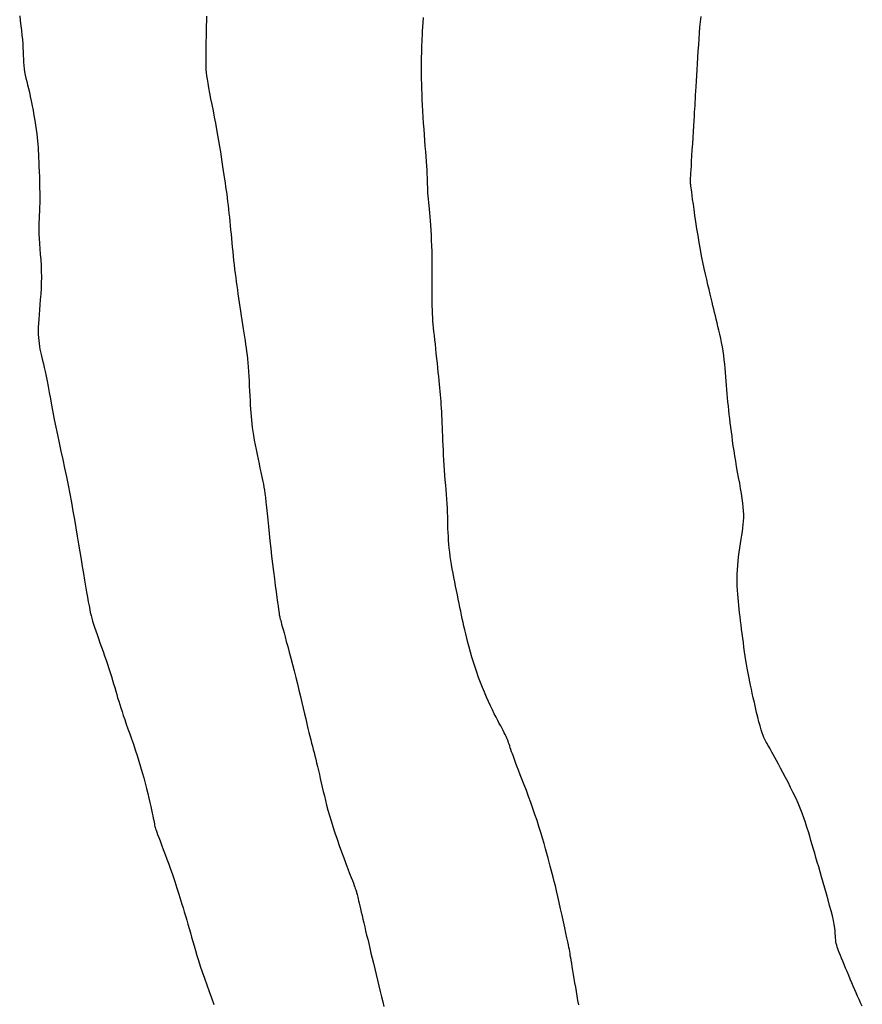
# Model space of a CAD drawing. Header units: millimetres. Extents: x 32690613 to 32693367, y 5343692 to 5344708.
# Tile 32 of 256: x 32692253 to 32692265, y 5343828 to 5343842. Entities that reach past the tile are written whole.
import ezdxf

# ---------------------------------------------------------------- set-up
doc = ezdxf.new("R2010")
doc.units = ezdxf.units.MM
doc.header["$LTSCALE"] = 20
for name, color, linetype in [('02-DGM_HL_495.00', 142, 'Continuous'), ('02-DGM_HL_495.50', 152, 'Continuous'), ('02-DGM_HL_496.00', 162, 'Continuous'), ('02-DGM_HL_496.50', 172, 'Continuous')]:
    doc.layers.add(name, color=color, linetype=linetype)

msp = doc.modelspace()

# ---------------------------------------------------------------- linework, layer by layer
at = {"layer": '02-DGM_HL_495.00', "elevation": 495, "flags": 128}
msp.add_lwpolyline([(32692264.792, 5343827.624), (32692264.768, 5343827.672), (32692264.746, 5343827.719), (32692264.725, 5343827.765), (32692264.704, 5343827.812), (32692264.684, 5343827.859), (32692264.663, 5343827.909), (32692264.642, 5343827.96), (32692264.619, 5343828.013), (32692264.597, 5343828.066), (32692264.575, 5343828.119), (32692264.553, 5343828.171), (32692264.532, 5343828.221), (32692264.512, 5343828.268), (32692264.494, 5343828.312), (32692264.478, 5343828.35), (32692264.463, 5343828.385), (32692264.451, 5343828.417), (32692264.44, 5343828.445), (32692264.431, 5343828.472), (32692264.424, 5343828.498), (32692264.418, 5343828.523), (32692264.413, 5343828.548), (32692264.411, 5343828.573), (32692264.409, 5343828.601), (32692264.407, 5343828.631), (32692264.404, 5343828.664), (32692264.401, 5343828.702), (32692264.395, 5343828.746), (32692264.387, 5343828.797), (32692264.376, 5343828.854), (32692264.362, 5343828.921), (32692264.344, 5343828.993), (32692264.323, 5343829.072), (32692264.301, 5343829.153), (32692264.278, 5343829.237), (32692264.254, 5343829.32), (32692264.23, 5343829.403), (32692264.207, 5343829.482), (32692264.185, 5343829.556), (32692264.165, 5343829.627), (32692264.145, 5343829.694), (32692264.126, 5343829.759), (32692264.108, 5343829.822), (32692264.09, 5343829.883), (32692264.072, 5343829.944), (32692264.054, 5343830.006), (32692264.036, 5343830.068), (32692264.017, 5343830.132), (32692263.997, 5343830.196), (32692263.976, 5343830.263), (32692263.953, 5343830.33), (32692263.927, 5343830.4), (32692263.9, 5343830.471), (32692263.869, 5343830.543), (32692263.836, 5343830.618), (32692263.8, 5343830.693), (32692263.762, 5343830.769), (32692263.725, 5343830.843), (32692263.687, 5343830.914), (32692263.651, 5343830.982), (32692263.616, 5343831.046), (32692263.585, 5343831.104), (32692263.557, 5343831.156), (32692263.533, 5343831.201), (32692263.512, 5343831.241), (32692263.493, 5343831.276), (32692263.476, 5343831.307), (32692263.462, 5343831.334), (32692263.448, 5343831.358), (32692263.436, 5343831.379), (32692263.424, 5343831.399), (32692263.412, 5343831.418), (32692263.401, 5343831.438), (32692263.389, 5343831.46), (32692263.377, 5343831.486), (32692263.365, 5343831.517), (32692263.352, 5343831.554), (32692263.337, 5343831.599), (32692263.322, 5343831.653), (32692263.306, 5343831.713), (32692263.29, 5343831.78), (32692263.273, 5343831.849), (32692263.257, 5343831.921), (32692263.241, 5343831.991), (32692263.225, 5343832.06), (32692263.211, 5343832.125), (32692263.198, 5343832.184), (32692263.186, 5343832.239), (32692263.175, 5343832.29), (32692263.164, 5343832.339), (32692263.155, 5343832.387), (32692263.145, 5343832.436), (32692263.136, 5343832.486), (32692263.127, 5343832.54), (32692263.118, 5343832.597), (32692263.109, 5343832.658), (32692263.1, 5343832.721), (32692263.091, 5343832.786), (32692263.082, 5343832.852), (32692263.073, 5343832.918), (32692263.065, 5343832.984), (32692263.057, 5343833.047), (32692263.049, 5343833.108), (32692263.041, 5343833.167), (32692263.034, 5343833.224), (32692263.027, 5343833.279), (32692263.021, 5343833.334), (32692263.015, 5343833.388), (32692263.01, 5343833.442), (32692263.005, 5343833.496), (32692263.001, 5343833.551), (32692262.997, 5343833.606), (32692262.995, 5343833.662), (32692262.993, 5343833.719), (32692262.993, 5343833.778), (32692262.994, 5343833.837), (32692262.997, 5343833.898), (32692263.001, 5343833.96), (32692263.007, 5343834.023), (32692263.014, 5343834.087), (32692263.023, 5343834.151), (32692263.032, 5343834.215), (32692263.041, 5343834.278), (32692263.051, 5343834.339), (32692263.06, 5343834.397), (32692263.068, 5343834.452), (32692263.075, 5343834.503), (32692263.08, 5343834.552), (32692263.084, 5343834.6), (32692263.087, 5343834.647), (32692263.087, 5343834.695), (32692263.085, 5343834.746), (32692263.081, 5343834.801), (32692263.075, 5343834.86), (32692263.066, 5343834.925), (32692263.055, 5343834.995), (32692263.043, 5343835.07), (32692263.029, 5343835.147), (32692263.014, 5343835.226), (32692263, 5343835.306), (32692262.985, 5343835.385), (32692262.972, 5343835.463), (32692262.959, 5343835.539), (32692262.948, 5343835.612), (32692262.937, 5343835.683), (32692262.928, 5343835.753), (32692262.919, 5343835.82), (32692262.91, 5343835.886), (32692262.902, 5343835.95), (32692262.894, 5343836.013), (32692262.887, 5343836.075), (32692262.879, 5343836.135), (32692262.872, 5343836.195), (32692262.866, 5343836.255), (32692262.859, 5343836.314), (32692262.853, 5343836.373), (32692262.848, 5343836.432), (32692262.843, 5343836.492), (32692262.838, 5343836.552), (32692262.834, 5343836.613), (32692262.83, 5343836.674), (32692262.825, 5343836.736), (32692262.82, 5343836.798), (32692262.815, 5343836.86), (32692262.808, 5343836.922), (32692262.8, 5343836.984), (32692262.791, 5343837.046), (32692262.78, 5343837.108), (32692262.768, 5343837.169), (32692262.756, 5343837.229), (32692262.743, 5343837.288), (32692262.73, 5343837.345), (32692262.717, 5343837.4), (32692262.704, 5343837.453), (32692262.692, 5343837.504), (32692262.68, 5343837.553), (32692262.668, 5343837.601), (32692262.657, 5343837.649), (32692262.645, 5343837.699), (32692262.632, 5343837.751), (32692262.619, 5343837.807), (32692262.605, 5343837.866), (32692262.589, 5343837.931), (32692262.572, 5343838), (32692262.555, 5343838.074), (32692262.537, 5343838.153), (32692262.519, 5343838.236), (32692262.501, 5343838.323), (32692262.482, 5343838.415), (32692262.464, 5343838.509), (32692262.447, 5343838.607), (32692262.43, 5343838.707), (32692262.415, 5343838.806), (32692262.4, 5343838.903), (32692262.386, 5343838.996), (32692262.374, 5343839.082), (32692262.363, 5343839.16), (32692262.353, 5343839.228), (32692262.345, 5343839.284), (32692262.339, 5343839.33), (32692262.334, 5343839.367), (32692262.33, 5343839.396), (32692262.327, 5343839.419), (32692262.325, 5343839.438), (32692262.324, 5343839.453), (32692262.323, 5343839.468), (32692262.323, 5343839.482), (32692262.323, 5343839.497), (32692262.323, 5343839.516), (32692262.324, 5343839.539), (32692262.326, 5343839.569), (32692262.328, 5343839.606), (32692262.331, 5343839.652), (32692262.334, 5343839.709), (32692262.338, 5343839.777), (32692262.343, 5343839.855), (32692262.348, 5343839.939), (32692262.354, 5343840.027), (32692262.359, 5343840.116), (32692262.364, 5343840.203), (32692262.369, 5343840.285), (32692262.374, 5343840.359), (32692262.378, 5343840.424), (32692262.381, 5343840.481), (32692262.384, 5343840.532), (32692262.387, 5343840.58), (32692262.39, 5343840.627), (32692262.393, 5343840.675), (32692262.396, 5343840.728), (32692262.4, 5343840.786), (32692262.404, 5343840.853), (32692262.408, 5343840.927), (32692262.413, 5343841.008), (32692262.418, 5343841.092), (32692262.424, 5343841.18), (32692262.429, 5343841.27), (32692262.434, 5343841.361), (32692262.44, 5343841.45), (32692262.445, 5343841.538), (32692262.451, 5343841.623), (32692262.458, 5343841.705), (32692262.466, 5343841.784), (32692262.476, 5343841.861)], dxfattribs=at)
at = {"layer": '02-DGM_HL_495.50', "elevation": 495.5, "flags": 128}
msp.add_lwpolyline([(32692260.716, 5343827.641), (32692260.704, 5343827.706), (32692260.692, 5343827.769), (32692260.681, 5343827.832), (32692260.671, 5343827.894), (32692260.66, 5343827.956), (32692260.65, 5343828.017), (32692260.64, 5343828.077), (32692260.631, 5343828.134), (32692260.622, 5343828.188), (32692260.614, 5343828.237), (32692260.606, 5343828.282), (32692260.6, 5343828.32), (32692260.594, 5343828.353), (32692260.59, 5343828.381), (32692260.585, 5343828.408), (32692260.58, 5343828.436), (32692260.574, 5343828.467), (32692260.566, 5343828.503), (32692260.557, 5343828.548), (32692260.545, 5343828.604), (32692260.53, 5343828.672), (32692260.514, 5343828.751), (32692260.495, 5343828.837), (32692260.475, 5343828.928), (32692260.455, 5343829.021), (32692260.434, 5343829.112), (32692260.414, 5343829.2), (32692260.396, 5343829.281), (32692260.379, 5343829.353), (32692260.363, 5343829.418), (32692260.349, 5343829.476), (32692260.334, 5343829.531), (32692260.32, 5343829.584), (32692260.306, 5343829.638), (32692260.291, 5343829.693), (32692260.275, 5343829.752), (32692260.257, 5343829.817), (32692260.237, 5343829.887), (32692260.216, 5343829.961), (32692260.193, 5343830.04), (32692260.169, 5343830.122), (32692260.143, 5343830.206), (32692260.115, 5343830.292), (32692260.086, 5343830.379), (32692260.056, 5343830.467), (32692260.025, 5343830.554), (32692259.993, 5343830.64), (32692259.962, 5343830.724), (32692259.931, 5343830.804), (32692259.902, 5343830.88), (32692259.874, 5343830.951), (32692259.849, 5343831.016), (32692259.827, 5343831.074), (32692259.807, 5343831.126), (32692259.79, 5343831.172), (32692259.775, 5343831.213), (32692259.761, 5343831.25), (32692259.75, 5343831.283), (32692259.74, 5343831.313), (32692259.73, 5343831.34), (32692259.722, 5343831.365), (32692259.714, 5343831.389), (32692259.706, 5343831.412), (32692259.699, 5343831.434), (32692259.69, 5343831.457), (32692259.681, 5343831.48), (32692259.671, 5343831.504), (32692259.659, 5343831.529), (32692259.645, 5343831.556), (32692259.63, 5343831.586), (32692259.612, 5343831.618), (32692259.593, 5343831.653), (32692259.573, 5343831.691), (32692259.551, 5343831.733), (32692259.527, 5343831.779), (32692259.501, 5343831.829), (32692259.475, 5343831.883), (32692259.447, 5343831.942), (32692259.418, 5343832.004), (32692259.389, 5343832.069), (32692259.359, 5343832.137), (32692259.33, 5343832.206), (32692259.302, 5343832.278), (32692259.275, 5343832.351), (32692259.249, 5343832.425), (32692259.224, 5343832.499), (32692259.201, 5343832.572), (32692259.179, 5343832.645), (32692259.159, 5343832.717), (32692259.139, 5343832.786), (32692259.122, 5343832.853), (32692259.106, 5343832.916), (32692259.091, 5343832.977), (32692259.077, 5343833.034), (32692259.064, 5343833.089), (32692259.052, 5343833.143), (32692259.041, 5343833.196), (32692259.03, 5343833.249), (32692259.018, 5343833.303), (32692259.007, 5343833.359), (32692258.995, 5343833.417), (32692258.983, 5343833.476), (32692258.97, 5343833.538), (32692258.957, 5343833.6), (32692258.945, 5343833.663), (32692258.932, 5343833.727), (32692258.92, 5343833.79), (32692258.909, 5343833.852), (32692258.897, 5343833.914), (32692258.887, 5343833.975), (32692258.877, 5343834.034), (32692258.868, 5343834.093), (32692258.86, 5343834.152), (32692258.853, 5343834.209), (32692258.848, 5343834.266), (32692258.843, 5343834.323), (32692258.84, 5343834.379), (32692258.837, 5343834.435), (32692258.835, 5343834.492), (32692258.834, 5343834.548), (32692258.833, 5343834.606), (32692258.831, 5343834.664), (32692258.829, 5343834.724), (32692258.827, 5343834.786), (32692258.823, 5343834.849), (32692258.818, 5343834.914), (32692258.813, 5343834.981), (32692258.808, 5343835.049), (32692258.802, 5343835.118), (32692258.796, 5343835.189), (32692258.79, 5343835.26), (32692258.785, 5343835.333), (32692258.78, 5343835.405), (32692258.775, 5343835.478), (32692258.771, 5343835.551), (32692258.768, 5343835.622), (32692258.765, 5343835.693), (32692258.762, 5343835.762), (32692258.759, 5343835.828), (32692258.756, 5343835.892), (32692258.754, 5343835.953), (32692258.752, 5343836.011), (32692258.749, 5343836.067), (32692258.747, 5343836.121), (32692258.744, 5343836.173), (32692258.742, 5343836.223), (32692258.739, 5343836.272), (32692258.736, 5343836.321), (32692258.732, 5343836.369), (32692258.728, 5343836.418), (32692258.723, 5343836.467), (32692258.719, 5343836.517), (32692258.713, 5343836.569), (32692258.708, 5343836.623), (32692258.702, 5343836.68), (32692258.695, 5343836.741), (32692258.689, 5343836.805), (32692258.682, 5343836.871), (32692258.674, 5343836.94), (32692258.667, 5343837.009), (32692258.66, 5343837.078), (32692258.653, 5343837.145), (32692258.646, 5343837.209), (32692258.639, 5343837.27), (32692258.633, 5343837.326), (32692258.628, 5343837.379), (32692258.623, 5343837.429), (32692258.619, 5343837.479), (32692258.615, 5343837.529), (32692258.612, 5343837.581), (32692258.61, 5343837.636), (32692258.609, 5343837.696), (32692258.608, 5343837.762), (32692258.607, 5343837.832), (32692258.607, 5343837.907), (32692258.608, 5343837.985), (32692258.608, 5343838.065), (32692258.608, 5343838.148), (32692258.608, 5343838.231), (32692258.608, 5343838.315), (32692258.607, 5343838.398), (32692258.605, 5343838.48), (32692258.603, 5343838.56), (32692258.6, 5343838.638), (32692258.597, 5343838.714), (32692258.594, 5343838.786), (32692258.589, 5343838.855), (32692258.585, 5343838.919), (32692258.58, 5343838.979), (32692258.575, 5343839.035), (32692258.569, 5343839.088), (32692258.564, 5343839.138), (32692258.559, 5343839.185), (32692258.555, 5343839.23), (32692258.551, 5343839.274), (32692258.547, 5343839.317), (32692258.545, 5343839.36), (32692258.543, 5343839.403), (32692258.542, 5343839.447), (32692258.54, 5343839.493), (32692258.539, 5343839.542), (32692258.537, 5343839.593), (32692258.534, 5343839.649), (32692258.531, 5343839.709), (32692258.527, 5343839.774), (32692258.522, 5343839.843), (32692258.516, 5343839.917), (32692258.509, 5343839.994), (32692258.503, 5343840.073), (32692258.496, 5343840.156), (32692258.49, 5343840.24), (32692258.484, 5343840.325), (32692258.478, 5343840.411), (32692258.473, 5343840.496), (32692258.469, 5343840.581), (32692258.465, 5343840.663), (32692258.462, 5343840.743), (32692258.459, 5343840.818), (32692258.457, 5343840.889), (32692258.456, 5343840.955), (32692258.455, 5343841.014), (32692258.454, 5343841.068), (32692258.454, 5343841.118), (32692258.454, 5343841.163), (32692258.455, 5343841.206), (32692258.455, 5343841.246), (32692258.456, 5343841.285), (32692258.457, 5343841.325), (32692258.458, 5343841.364), (32692258.459, 5343841.405), (32692258.46, 5343841.448), (32692258.462, 5343841.493), (32692258.464, 5343841.541), (32692258.466, 5343841.592), (32692258.469, 5343841.648), (32692258.472, 5343841.708), (32692258.476, 5343841.773), (32692258.481, 5343841.842)], dxfattribs=at)
at = {"layer": '02-DGM_HL_496.00', "elevation": 496, "flags": 128}
msp.add_lwpolyline([(32692255.362, 5343841.864), (32692255.361, 5343841.798), (32692255.36, 5343841.726), (32692255.359, 5343841.651), (32692255.357, 5343841.573), (32692255.355, 5343841.496), (32692255.354, 5343841.422), (32692255.352, 5343841.352), (32692255.351, 5343841.288), (32692255.351, 5343841.233), (32692255.351, 5343841.184), (32692255.352, 5343841.139), (32692255.355, 5343841.096), (32692255.358, 5343841.052), (32692255.364, 5343841.006), (32692255.371, 5343840.956), (32692255.381, 5343840.898), (32692255.393, 5343840.831), (32692255.406, 5343840.757), (32692255.422, 5343840.676), (32692255.438, 5343840.591), (32692255.456, 5343840.503), (32692255.473, 5343840.413), (32692255.49, 5343840.324), (32692255.507, 5343840.235), (32692255.522, 5343840.15), (32692255.536, 5343840.068), (32692255.549, 5343839.988), (32692255.562, 5343839.912), (32692255.573, 5343839.839), (32692255.584, 5343839.769), (32692255.594, 5343839.702), (32692255.604, 5343839.639), (32692255.613, 5343839.578), (32692255.622, 5343839.52), (32692255.63, 5343839.464), (32692255.638, 5343839.409), (32692255.646, 5343839.356), (32692255.653, 5343839.303), (32692255.66, 5343839.249), (32692255.666, 5343839.196), (32692255.673, 5343839.141), (32692255.679, 5343839.085), (32692255.685, 5343839.028), (32692255.691, 5343838.97), (32692255.697, 5343838.911), (32692255.703, 5343838.851), (32692255.709, 5343838.79), (32692255.715, 5343838.729), (32692255.72, 5343838.666), (32692255.727, 5343838.603), (32692255.733, 5343838.539), (32692255.739, 5343838.475), (32692255.746, 5343838.411), (32692255.752, 5343838.348), (32692255.759, 5343838.285), (32692255.767, 5343838.224), (32692255.774, 5343838.164), (32692255.782, 5343838.104), (32692255.79, 5343838.045), (32692255.798, 5343837.986), (32692255.807, 5343837.927), (32692255.815, 5343837.868), (32692255.824, 5343837.808), (32692255.834, 5343837.746), (32692255.843, 5343837.683), (32692255.853, 5343837.62), (32692255.862, 5343837.555), (32692255.872, 5343837.491), (32692255.882, 5343837.428), (32692255.891, 5343837.366), (32692255.9, 5343837.306), (32692255.909, 5343837.249), (32692255.917, 5343837.194), (32692255.925, 5343837.142), (32692255.932, 5343837.091), (32692255.939, 5343837.039), (32692255.945, 5343836.988), (32692255.951, 5343836.934), (32692255.957, 5343836.877), (32692255.962, 5343836.817), (32692255.966, 5343836.753), (32692255.971, 5343836.685), (32692255.975, 5343836.614), (32692255.978, 5343836.543), (32692255.982, 5343836.472), (32692255.985, 5343836.402), (32692255.989, 5343836.334), (32692255.992, 5343836.271), (32692255.996, 5343836.212), (32692256, 5343836.156), (32692256.004, 5343836.103), (32692256.009, 5343836.051), (32692256.015, 5343836), (32692256.021, 5343835.946), (32692256.03, 5343835.89), (32692256.039, 5343835.831), (32692256.05, 5343835.766), (32692256.063, 5343835.698), (32692256.076, 5343835.628), (32692256.09, 5343835.558), (32692256.104, 5343835.489), (32692256.118, 5343835.422), (32692256.131, 5343835.36), (32692256.143, 5343835.304), (32692256.154, 5343835.255), (32692256.164, 5343835.211), (32692256.173, 5343835.17), (32692256.181, 5343835.13), (32692256.188, 5343835.089), (32692256.195, 5343835.045), (32692256.202, 5343834.995), (32692256.21, 5343834.938), (32692256.217, 5343834.871), (32692256.225, 5343834.795), (32692256.234, 5343834.711), (32692256.243, 5343834.62), (32692256.253, 5343834.523), (32692256.263, 5343834.421), (32692256.274, 5343834.315), (32692256.286, 5343834.206), (32692256.299, 5343834.096), (32692256.312, 5343833.985), (32692256.326, 5343833.877), (32692256.339, 5343833.772), (32692256.352, 5343833.673), (32692256.364, 5343833.583), (32692256.375, 5343833.502), (32692256.384, 5343833.433), (32692256.391, 5343833.377), (32692256.397, 5343833.334), (32692256.402, 5343833.3), (32692256.406, 5343833.274), (32692256.409, 5343833.254), (32692256.412, 5343833.237), (32692256.415, 5343833.223), (32692256.419, 5343833.208), (32692256.423, 5343833.191), (32692256.429, 5343833.171), (32692256.435, 5343833.147), (32692256.443, 5343833.118), (32692256.452, 5343833.083), (32692256.464, 5343833.041), (32692256.477, 5343832.992), (32692256.493, 5343832.935), (32692256.51, 5343832.869), (32692256.53, 5343832.794), (32692256.552, 5343832.714), (32692256.575, 5343832.628), (32692256.598, 5343832.538), (32692256.622, 5343832.446), (32692256.646, 5343832.352), (32692256.669, 5343832.259), (32692256.692, 5343832.168), (32692256.713, 5343832.078), (32692256.733, 5343831.992), (32692256.753, 5343831.908), (32692256.771, 5343831.829), (32692256.789, 5343831.754), (32692256.805, 5343831.683), (32692256.821, 5343831.619), (32692256.835, 5343831.559), (32692256.849, 5343831.505), (32692256.861, 5343831.455), (32692256.874, 5343831.407), (32692256.886, 5343831.361), (32692256.897, 5343831.316), (32692256.909, 5343831.27), (32692256.921, 5343831.223), (32692256.933, 5343831.174), (32692256.946, 5343831.122), (32692256.959, 5343831.068), (32692256.972, 5343831.012), (32692256.985, 5343830.955), (32692256.999, 5343830.896), (32692257.013, 5343830.835), (32692257.027, 5343830.774), (32692257.042, 5343830.711), (32692257.057, 5343830.647), (32692257.073, 5343830.581), (32692257.09, 5343830.513), (32692257.109, 5343830.442), (32692257.13, 5343830.367), (32692257.153, 5343830.288), (32692257.18, 5343830.205), (32692257.208, 5343830.117), (32692257.24, 5343830.026), (32692257.272, 5343829.935), (32692257.305, 5343829.844), (32692257.337, 5343829.756), (32692257.368, 5343829.673), (32692257.396, 5343829.597), (32692257.421, 5343829.531), (32692257.442, 5343829.474), (32692257.46, 5343829.428), (32692257.474, 5343829.39), (32692257.486, 5343829.359), (32692257.495, 5343829.334), (32692257.502, 5343829.314), (32692257.508, 5343829.297), (32692257.513, 5343829.283), (32692257.517, 5343829.269), (32692257.521, 5343829.256), (32692257.525, 5343829.242), (32692257.529, 5343829.227), (32692257.533, 5343829.209), (32692257.538, 5343829.189), (32692257.543, 5343829.165), (32692257.55, 5343829.137), (32692257.558, 5343829.103), (32692257.567, 5343829.065), (32692257.577, 5343829.022), (32692257.587, 5343828.976), (32692257.599, 5343828.926), (32692257.611, 5343828.874), (32692257.624, 5343828.819), (32692257.637, 5343828.763), (32692257.651, 5343828.705), (32692257.665, 5343828.646), (32692257.68, 5343828.585), (32692257.695, 5343828.522), (32692257.711, 5343828.456), (32692257.727, 5343828.387), (32692257.745, 5343828.315), (32692257.763, 5343828.239), (32692257.782, 5343828.16), (32692257.802, 5343828.079), (32692257.821, 5343827.996), (32692257.841, 5343827.914), (32692257.86, 5343827.834), (32692257.879, 5343827.757), (32692257.896, 5343827.685), (32692257.912, 5343827.62)], dxfattribs=at)
at = {"layer": '02-DGM_HL_496.50', "elevation": 496.5, "flags": 128}
msp.add_lwpolyline([(32692252.676, 5343841.867), (32692252.685, 5343841.796), (32692252.694, 5343841.726), (32692252.702, 5343841.658), (32692252.709, 5343841.591), (32692252.715, 5343841.527), (32692252.72, 5343841.467), (32692252.723, 5343841.409), (32692252.725, 5343841.353), (32692252.727, 5343841.3), (32692252.729, 5343841.249), (32692252.732, 5343841.2), (32692252.735, 5343841.152), (32692252.74, 5343841.106), (32692252.747, 5343841.061), (32692252.756, 5343841.016), (32692252.766, 5343840.97), (32692252.777, 5343840.924), (32692252.789, 5343840.875), (32692252.802, 5343840.824), (32692252.815, 5343840.769), (32692252.829, 5343840.709), (32692252.842, 5343840.645), (32692252.855, 5343840.576), (32692252.869, 5343840.506), (32692252.881, 5343840.435), (32692252.893, 5343840.364), (32692252.903, 5343840.296), (32692252.913, 5343840.231), (32692252.921, 5343840.171), (32692252.928, 5343840.116), (32692252.933, 5343840.067), (32692252.937, 5343840.02), (32692252.941, 5343839.975), (32692252.944, 5343839.929), (32692252.946, 5343839.88), (32692252.948, 5343839.827), (32692252.951, 5343839.769), (32692252.953, 5343839.703), (32692252.956, 5343839.631), (32692252.959, 5343839.554), (32692252.961, 5343839.476), (32692252.963, 5343839.397), (32692252.964, 5343839.319), (32692252.965, 5343839.245), (32692252.964, 5343839.176), (32692252.963, 5343839.113), (32692252.96, 5343839.055), (32692252.958, 5343839.001), (32692252.955, 5343838.949), (32692252.953, 5343838.897), (32692252.951, 5343838.845), (32692252.951, 5343838.789), (32692252.953, 5343838.729), (32692252.956, 5343838.664), (32692252.961, 5343838.594), (32692252.967, 5343838.519), (32692252.973, 5343838.441), (32692252.978, 5343838.36), (32692252.983, 5343838.278), (32692252.987, 5343838.194), (32692252.988, 5343838.11), (32692252.987, 5343838.027), (32692252.984, 5343837.945), (32692252.979, 5343837.865), (32692252.973, 5343837.787), (32692252.967, 5343837.711), (32692252.961, 5343837.639), (32692252.955, 5343837.57), (32692252.95, 5343837.505), (32692252.946, 5343837.444), (32692252.944, 5343837.388), (32692252.944, 5343837.335), (32692252.944, 5343837.286), (32692252.946, 5343837.239), (32692252.95, 5343837.196), (32692252.955, 5343837.154), (32692252.96, 5343837.114), (32692252.967, 5343837.075), (32692252.976, 5343837.036), (32692252.985, 5343836.996), (32692252.995, 5343836.955), (32692253.006, 5343836.911), (32692253.018, 5343836.863), (32692253.03, 5343836.81), (32692253.043, 5343836.751), (32692253.056, 5343836.686), (32692253.07, 5343836.614), (32692253.084, 5343836.536), (32692253.1, 5343836.451), (32692253.117, 5343836.361), (32692253.134, 5343836.266), (32692253.154, 5343836.166), (32692253.174, 5343836.062), (32692253.197, 5343835.953), (32692253.22, 5343835.84), (32692253.245, 5343835.724), (32692253.27, 5343835.605), (32692253.296, 5343835.485), (32692253.322, 5343835.362), (32692253.347, 5343835.239), (32692253.372, 5343835.115), (32692253.396, 5343834.991), (32692253.419, 5343834.867), (32692253.441, 5343834.744), (32692253.463, 5343834.623), (32692253.483, 5343834.503), (32692253.503, 5343834.385), (32692253.522, 5343834.27), (32692253.541, 5343834.158), (32692253.558, 5343834.049), (32692253.576, 5343833.945), (32692253.592, 5343833.845), (32692253.608, 5343833.75), (32692253.623, 5343833.662), (32692253.637, 5343833.58), (32692253.65, 5343833.506), (32692253.662, 5343833.44), (32692253.673, 5343833.382), (32692253.683, 5343833.33), (32692253.692, 5343833.285), (32692253.702, 5343833.242), (32692253.713, 5343833.202), (32692253.724, 5343833.161), (32692253.737, 5343833.119), (32692253.752, 5343833.073), (32692253.77, 5343833.023), (32692253.789, 5343832.969), (32692253.809, 5343832.912), (32692253.831, 5343832.851), (32692253.853, 5343832.789), (32692253.876, 5343832.726), (32692253.898, 5343832.663), (32692253.919, 5343832.601), (32692253.94, 5343832.54), (32692253.959, 5343832.481), (32692253.977, 5343832.423), (32692253.995, 5343832.366), (32692254.011, 5343832.311), (32692254.027, 5343832.258), (32692254.042, 5343832.206), (32692254.057, 5343832.156), (32692254.071, 5343832.107), (32692254.085, 5343832.059), (32692254.1, 5343832.011), (32692254.115, 5343831.962), (32692254.131, 5343831.912), (32692254.148, 5343831.859), (32692254.166, 5343831.804), (32692254.186, 5343831.744), (32692254.209, 5343831.68), (32692254.233, 5343831.612), (32692254.259, 5343831.541), (32692254.285, 5343831.466), (32692254.312, 5343831.389), (32692254.339, 5343831.31), (32692254.365, 5343831.23), (32692254.391, 5343831.149), (32692254.415, 5343831.067), (32692254.439, 5343830.986), (32692254.46, 5343830.907), (32692254.481, 5343830.829), (32692254.499, 5343830.754), (32692254.517, 5343830.683), (32692254.533, 5343830.616), (32692254.547, 5343830.554), (32692254.56, 5343830.497), (32692254.571, 5343830.447), (32692254.581, 5343830.401), (32692254.589, 5343830.361), (32692254.597, 5343830.326), (32692254.603, 5343830.295), (32692254.609, 5343830.268), (32692254.613, 5343830.245), (32692254.617, 5343830.226), (32692254.621, 5343830.209), (32692254.626, 5343830.192), (32692254.631, 5343830.174), (32692254.638, 5343830.153), (32692254.647, 5343830.126), (32692254.659, 5343830.093), (32692254.675, 5343830.051), (32692254.694, 5343830), (32692254.716, 5343829.941), (32692254.74, 5343829.875), (32692254.766, 5343829.806), (32692254.792, 5343829.735), (32692254.819, 5343829.663), (32692254.844, 5343829.595), (32692254.867, 5343829.53), (32692254.888, 5343829.471), (32692254.906, 5343829.418), (32692254.923, 5343829.368), (32692254.938, 5343829.322), (32692254.952, 5343829.277), (32692254.966, 5343829.232), (32692254.98, 5343829.186), (32692254.995, 5343829.139), (32692255.01, 5343829.088), (32692255.026, 5343829.035), (32692255.043, 5343828.979), (32692255.061, 5343828.922), (32692255.078, 5343828.862), (32692255.096, 5343828.802), (32692255.114, 5343828.74), (32692255.132, 5343828.679), (32692255.149, 5343828.617), (32692255.167, 5343828.554), (32692255.185, 5343828.489), (32692255.205, 5343828.423), (32692255.225, 5343828.353), (32692255.248, 5343828.279), (32692255.273, 5343828.2), (32692255.301, 5343828.115), (32692255.332, 5343828.025), (32692255.365, 5343827.931), (32692255.4, 5343827.835), (32692255.434, 5343827.74), (32692255.468, 5343827.648)], dxfattribs=at)

doc.saveas('drawing.dxf')
